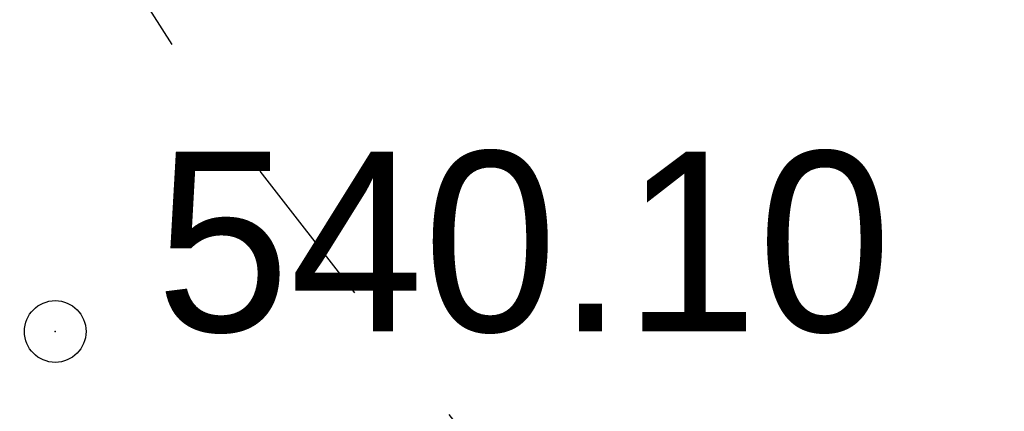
# Model space of a CAD drawing. Extents: x 0 to 361260, y 0 to 4201817.
# Tile 157 of 256: x 360164.7 to 360169.49, y 4200561.62 to 4200563.53. Entities that reach past the tile are written whole.
import ezdxf

# ---------------------------------------------------------------- set-up
doc = ezdxf.new("R2010")
doc.units = 0
doc.header["$LTSCALE"] = 0.5
doc.header["$MEASUREMENT"] = 0
doc.header["$PDMODE"] = 32
doc.header["$PDSIZE"] = 0.3
doc.linetypes.add('CONTI', pattern=[0])
doc.linetypes.add('Д_ТРОТ_ТРУБА', pattern=[3, 1.5, -1.5])
for name, color, linetype in [('(004) Точки рельефа', 7, 'Continuous'), ('(025) Дорога', 7, 'Continuous'), ('PI_TTDEFAULT', 5, 'CONTI')]:
    doc.layers.add(name, color=color, linetype=linetype)
doc.styles.add('D-431', font='txt')

msp = doc.modelspace()

# ---------------------------------------------------------------- linework, layer by layer
at = {"layer": '(025) Дорога', "linetype": 'Д_ТРОТ_ТРУБА', "flags": 128}
msp.add_lwpolyline([(360034.8587, 4200791.3921), (360036.7325, 4200790.5012), (360038.7612, 4200786.5526), (360042.5011, 4200778.4333), (360055.4916, 4200753.9879), (360078.8029, 4200711.4108), (360116.369, 4200649.9155), (360150.8, 4200586.24), (360165.6824, 4200563.025), (360179.515, 4200545.24), (360209.9892, 4200509.4609), (360265.27, 4200443.63), (360306.0262, 4200398.7781), (360384.5648, 4200319.7401), (360425.3665, 4200280.5922), (360454.0874, 4200253.7751), (360461.5963, 4200243.1673), (360473.3562, 4200225.7819), (360486.0723, 4200211.8331), (360495.2332, 4200201.2946)], dxfattribs=at)
at = {"layer": 'PI_TTDEFAULT', "color": 5}
msp.add_point((360164.87, 4200562.01, 540.1), dxfattribs=at)

# ---------------------------------------------------------------- texts
at = {"layer": '(004) Точки рельефа', "style": 'D-431'}
msp.add_text('540.10', height=0.875, dxfattribs=at).set_placement((360165.36, 4200562.01))

doc.saveas('drawing.dxf')
